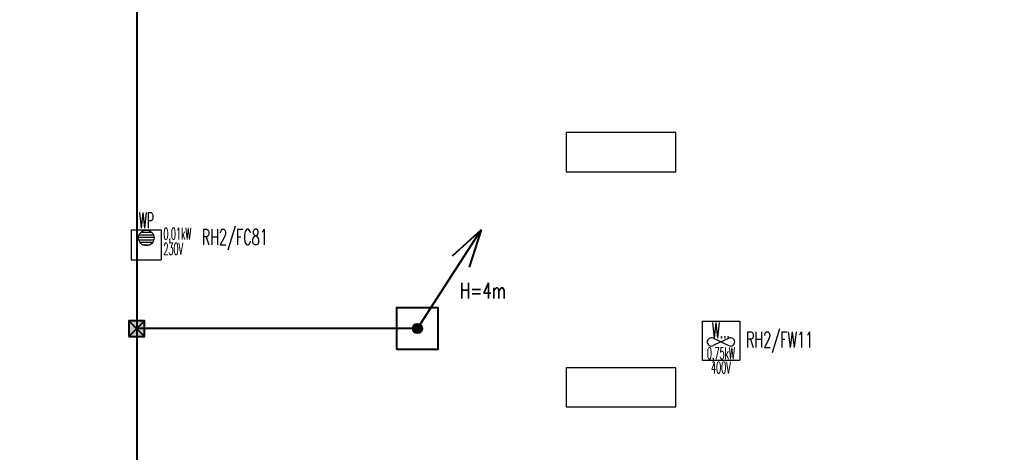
# Model space of a CAD drawing. Header units: millimetres. Extents: x -7955266 to 72030, y -46136 to 9299934.
# Tile 182 of 203: x -5051848 to -5026705, y 6600270 to 6611304. Entities that reach past the tile are written whole.
import ezdxf
from ezdxf.enums import TextEntityAlignment as Align

# ---------------------------------------------------------------- set-up
doc = ezdxf.new("R2010")
doc.units = ezdxf.units.MM
doc.header["$LTSCALE"] = 10
doc.layers.add('0-NASWIETLA', color=7, linetype='Continuous')
for name, color, linetype, lineweight in [('BMS_urzadzenia_nr_obw_magistrala', 140, 'Continuous', 13), ('BMS_urzadzenia_WE_WY', 30, 'Continuous', 20), ('IE_ATRYBUTY_ BLOCK_1', 7, 'Continuous', 25), ('IE_ATRYBUTY_ BLOCK_2', 7, 'Continuous', 18), ('IE_urzadzenia', 30, 'Continuous', 25), ('IE_urzadzenia_nr_obw', 94, 'Continuous', 20), ('IE_zwody', 140, 'Continuous', 40)]:
    doc.layers.add(name, color=color, linetype=linetype, lineweight=lineweight)
doc.styles.add('ROMANS', font='romans.shx', dxfattribs={"width": 0.8})

# ---------------------------------------------------------------- blocks, each defined once
blk = doc.blocks.new('urzadzenie_wpust dachowy')
h = blk.add_hatch()
h.set_pattern_fill('ANSI31', color=256, scale=10, angle=315, style=0)
h.set_pattern_definition([(0, (2.509104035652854e-14, -297.4502871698), (1.06581410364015e-14, 31.75), [])])
edge = h.paths.add_edge_path()
edge.add_arc((-0.6406207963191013, -104.321014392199), 100, 0, 360)
for p, q in [((-191.9349323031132, 0), (191.9349323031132, 0)), ((-191.9349323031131, 0), (-191.9349323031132, -384)), ((191.9349323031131, 0), (191.9349323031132, -384)), ((-191.9349323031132, -384), (191.9349323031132, -384))]:
    blk.add_line(p, q)
blk.add_circle((-0.6406207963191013, -104.321014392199), 100)
at = {"layer": 'BMS_urzadzenia_nr_obw_magistrala', "style": 'ROMANS', "width": 0.5, "flags": 8}
blk.add_attdef('ADR_BMS', (238.6098668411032, -152.5362144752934), '', height=150, dxfattribs=at)
at = {"layer": 'BMS_urzadzenia_WE_WY', "style": 'ROMANS', "width": 0.5, "flags": 8}
blk.add_attdef('BMS_WE_WY', (238.6098668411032, -357.6282089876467), '', height=150, dxfattribs=at)
at = {"layer": 'IE_ATRYBUTY_ BLOCK_1', "style": 'ROMANS', "width": 0.5, "flags": 8}
blk.add_attdef('TYP', text='', height=200, dxfattribs=at).set_placement((-0.6406207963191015, 17.75583003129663), align=Align.CENTER)
at = {"layer": 'IE_ATRYBUTY_ BLOCK_2', "style": 'ROMANS', "width": 0.5, "flags": 8}
for tag, p in [('OPIS1', (-0.6406207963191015, -365.7651066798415)), ('OPIS2', (-0.6406207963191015, -758.8136129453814))]:
    blk.add_attdef(tag, text='', height=150, dxfattribs=at).set_placement(p, align=Align.CENTER)
at = {"layer": 'IE_urzadzenia_nr_obw', "style": 'ROMANS', "width": 0.5, "flags": 8}
blk.add_attdef('NR_OBW', text='', height=150, dxfattribs=at).set_placement((-0.640620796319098, -569.9949141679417), align=Align.CENTER)
blk = doc.blocks.new('urzadzenie_wentylator')
for p, q in [((-239.9186653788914, 0), (239.9186653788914, 0)), ((-239.9186653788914, 0), (-239.9186653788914, -499.9999999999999)), ((239.9186653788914, 0), (239.9186653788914, -499.9999999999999)), ((-2.131628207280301e-13, -265.5465206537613), (-99.01760273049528, -218.4703553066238)), ((0, -265.5465206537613), (99.01760273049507, -218.4703553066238)), ((-2.131628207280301e-13, -265.5465206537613), (-99.01760273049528, -312.6226860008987)), ((0, -265.5465206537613), (99.01760273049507, -312.6226860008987)), ((-239.9186653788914, -499.9999999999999), (239.9186653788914, -499.9999999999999))]:
    blk.add_line(p, q)
for centre, start, end in [((-122.2038704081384, -267.2391669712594), 64.57207661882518, 178.2037522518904), ((122.2038704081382, -267.2391669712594), 1.796247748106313, 115.4279233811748), ((-122.2038704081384, -263.8538743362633), 181.7962477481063, 295.4279233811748), ((122.2038704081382, -263.8538743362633), 244.5720766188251, 358.2037522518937)]:
    blk.add_arc(centre, 54, start, end)
at = {"layer": 'BMS_urzadzenia_nr_obw_magistrala', "style": 'ROMANS', "width": 0.5, "flags": 8}
blk.add_attdef('ADR_BMS', (289.0310141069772, -361.7177820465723), '', height=150, dxfattribs=at)
at = {"layer": 'BMS_urzadzenia_WE_WY', "style": 'ROMANS', "width": 0.5, "flags": 8}
blk.add_attdef('BMS_WE_WY', (289.0310141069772, -566.8097765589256), '', height=150, dxfattribs=at)
at = {"layer": 'IE_ATRYBUTY_ BLOCK_1', "style": 'ROMANS', "width": 0.5, "flags": 8}
blk.add_attdef('TYP', text='', height=200, dxfattribs=at).set_placement((2.842170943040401e-14, -216.7716693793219), align=Align.CENTER)
at = {"layer": 'IE_ATRYBUTY_ BLOCK_2', "style": 'ROMANS', "width": 0.5, "flags": 8}
for tag, p in [('OPIS2', (-0.3332877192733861, -484.4620548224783)), ('OPIS1', (-0.3332877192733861, -667.7475234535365))]:
    blk.add_attdef(tag, text='', height=150, dxfattribs=at).set_placement(p, align=Align.CENTER)
at = {"layer": 'IE_urzadzenia_nr_obw', "style": 'ROMANS', "width": 0.5, "flags": 8}
blk.add_attdef('NR_OBW', (289.0310141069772, -175.727116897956), '', height=150, dxfattribs=at)
blk = doc.blocks.new('G$C4A87D2E6')
at = {"layer": '0-NASWIETLA', "color": 1}
for points in [[(-3610.011562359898, -2585.998801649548), (-3610.011562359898, -2485.998801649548), (-3890.011562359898, -2485.998801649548), (-3890.011562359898, -2585.998801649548)], [(-3610.011562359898, -3185.998801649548), (-3610.011562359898, -3085.998801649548), (-3890.011562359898, -3085.998801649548), (-3890.011562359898, -3185.998801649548)]]:
    blk.add_lwpolyline(points, close=True, dxfattribs=at)
blk = doc.blocks.new('*U17')
h = blk.add_hatch(color=256)
edge = h.paths.add_edge_path()
edge.add_arc((2.91038304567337e-11, 2.91038304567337e-11), 60, 0, 360)
for p, q in [((0, 0), (813.5496950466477, 1260.213035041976)), ((813.5496950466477, 1260.21303504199), (442.884429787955, 924.6429810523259)), ((813.5496950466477, 1260.21303504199), (660.3291859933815, 784.2682109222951))]:
    blk.add_line(p, q)
blk.add_lwpolyline([(-265, -265), (265, -265), (265, 265), (-265, 265)], close=True)
blk.add_circle((2.91038304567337e-11, 2.91038304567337e-11), 60)
at = {"layer": 'IE_ATRYBUTY_ BLOCK_1', "style": 'ROMANS', "width": 0.7, "flags": 8}
blk.add_attdef('TYP', text='', height=200, dxfattribs=at).set_placement((836.9958526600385, 383.351971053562), align=Align.CENTER)
at = {"layer": 'IE_ATRYBUTY_ BLOCK_2', "style": 'ROMANS', "width": 0.6, "flags": 8}
for tag, p in [('OPIS1', (836.9958526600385, 165.8208366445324)), ('OPIS2', (836.9958526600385, -34.17916335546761))]:
    blk.add_attdef(tag, text='', height=150, dxfattribs=at).set_placement(p, align=Align.CENTER)
blk = doc.blocks.new('polaczenie_skrecane')
blk.add_hatch(color=256).paths.add_polyline_path([(-100.2917648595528, -100.2917648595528), (99.70823514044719, -100.2917648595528), (99.70823514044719, 99.70823514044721), (-100.2917648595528, 99.70823514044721)])
for p, q in [((99.70823514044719, -100.2917648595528), (-100.2917648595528, 99.70823514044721)), ((99.70823514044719, 99.70823514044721), (-100.2917648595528, -100.2917648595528))]:
    blk.add_line(p, q)
blk.add_lwpolyline([(-100.2917648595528, -100.2917648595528), (99.70823514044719, -100.2917648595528), (99.70823514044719, 99.70823514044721), (-100.2917648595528, 99.70823514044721)], close=True)
at = {"layer": 'IE_ATRYBUTY_ BLOCK_1', "style": 'ROMANS', "width": 0.7, "flags": 8}
blk.add_attdef('TYP', text='', height=200, dxfattribs=at).set_placement((-0.2917648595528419, 119.6167062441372), align=Align.CENTER)
at = {"layer": 'IE_ATRYBUTY_ BLOCK_2', "style": 'ROMANS', "width": 0.6, "flags": 8}
for tag, p in [('OPIS1', (-0.2917648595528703, -273.7423123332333)), ('OPIS2', (-0.2917648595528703, -473.7423123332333))]:
    blk.add_attdef(tag, text='', height=150, dxfattribs=at).set_placement(p, align=Align.CENTER)

msp = doc.modelspace()

# ---------------------------------------------------------------- linework, layer by layer
at = {"layer": 'IE_zwody'}
for p, q in [((-5048858.09893494, 6634448.945781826, 4.872312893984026e-05), (-5048858.09893494, 6455618.704113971, 4.863689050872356e-05)), ((-5041692.014476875, 6603427.611421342, -2.172076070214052e-05), (-5048858.09893494, 6603427.611421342, 4.870816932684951e-05))]:
    msp.add_line(p, q, dxfattribs=at)

# ---------------------------------------------------------------- block references
at = {"xscale": 10, "yscale": 10, "zscale": 10}
msp.add_blockref('G$C4A87D2E6', (-4998995.876775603, 6633287.620079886), dxfattribs=at)
at = {"layer": 'IE_urzadzenia'}
ref = msp.add_blockref('urzadzenie_wpust dachowy', (-5048615.594934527, 6605947.483730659), dxfattribs=dict(at, xscale=2, yscale=2, zscale=2))
ref.add_attrib('OPIS1', '0,01kW', dxfattribs={"layer": 'IE_ATRYBUTY_ BLOCK_2', "height": 300, "style": 'ROMANS', "width": 0.5, "flags": 8}).set_placement((-5047821.775109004, 6605694.489011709), align=Align.CENTER)
ref.add_attrib('OPIS2', '230V', dxfattribs={"layer": 'IE_ATRYBUTY_ BLOCK_2', "height": 300, "style": 'ROMANS', "width": 0.5, "flags": 8}).set_placement((-5047925.961977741, 6605309.647211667), align=Align.CENTER)
ref.add_attrib('TYP', 'WP', dxfattribs={"layer": 'IE_ATRYBUTY_ BLOCK_1', "height": 400, "style": 'ROMANS', "width": 0.5, "flags": 8}).set_placement((-5048616.876176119, 6605982.995390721), align=Align.CENTER)
at = {"layer": 'IE_urzadzenia', "xscale": 2, "yscale": 2, "zscale": 2}
msp.add_blockref('urzadzenie_wentylator', (-5033940.923622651, 6603615.723759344), dxfattribs=at).add_auto_attribs({'TYP': 'W...', 'OPIS2': '0,75kW', 'OPIS1': '400V'})
at = {"layer": 'IE_zwody'}
ref = msp.add_blockref('*U17', (-5041692.014476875, 6603427.611421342, -2.172076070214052e-05), dxfattribs=dict(at, xscale=2, yscale=2, zscale=2))
ref.add_attrib('TYP', 'H=4m', dxfattribs={"layer": 'IE_ATRYBUTY_ BLOCK_1', "height": 400, "style": 'ROMANS', "width": 0.7}).set_placement((-5040018.022771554, 6604194.315363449, -2.172076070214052e-05), align=Align.CENTER)
at = {"layer": 'IE_zwody', "linetype": 'Continuous', "ltscale": 20, "xscale": 2, "yscale": 2, "zscale": 2}
msp.add_blockref('polaczenie_skrecane', (-5048856.931875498, 6603427.611421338, 4.228781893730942e-05), dxfattribs=at)

# ---------------------------------------------------------------- texts
at = {"layer": 'IE_urzadzenia_nr_obw', "style": 'ROMANS', "width": 0.6}
for s, p in [('RH2/FC81', (-5047199.761388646, 6605558.953208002)), ('RH2/FW11', (-5033303.343755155, 6602944.407634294))]:
    msp.add_text(s, height=399.9999999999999, dxfattribs=at).set_placement(p)

doc.saveas('drawing.dxf')
